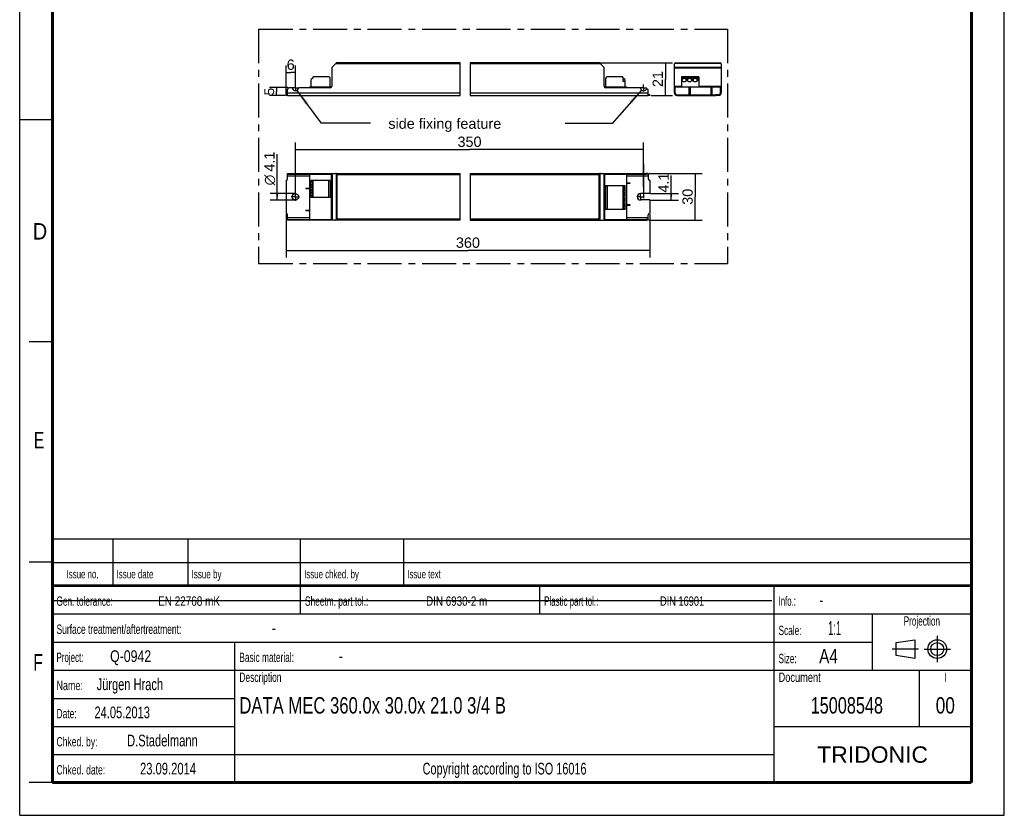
# Model space of a CAD drawing. Header units: millimetres. Extents: x 0 to 210, y 0 to 297.
# Tile 1 of 2: x 0 to 210, y 0 to 170. Entities that reach past the tile are written whole.
import ezdxf
from ezdxf.enums import TextEntityAlignment as Align

# ---------------------------------------------------------------- set-up
doc = ezdxf.new("R2010")
doc.units = ezdxf.units.MM
doc.header["$LTSCALE"] = 19.36
doc.linetypes.add('CENTER', pattern=[0.6, 0.375, -0.075, 0.075, -0.075])
doc.layers.get('0').update_dxf_attribs({"linetype": 'CONTINUOUS'})
for name, color, linetype in [('DEFAULT_1', 7, 'CENTER'), ('Z_AXIS', 7, 'CONTINUOUS'), ('Z_DIM_2D', 7, 'CONTINUOUS'), ('Z_NOTICE', 7, 'CONTINUOUS')]:
    doc.layers.add(name, color=color, linetype=linetype)
doc.styles.get("Standard").update_dxf_attribs({"font": 'txt', "width": 0.7})
doc.styles.add('TEXTSTYLE_2', font='txt', dxfattribs={"width": 0.75})
doc.styles.add('TEXTSTYLE_3', font='helveticaneueltw1g-ltcn.otf')
doc.styles.add('TEXTSTYLE_4', font='gdt', dxfattribs={"width": 0.7})
doc.styles.add('TEXTSTYLE_5', font='arial.ttf')
doc.dimstyles.new('DIMSTYLE_1', dxfattribs={"dimtxt": 2.2, "dimasz": 3.5, "dimexe": 1.5, "dimexo": 0, "dimgap": 0.55, "dimtad": 1, "dimdec": 1, "dimlfac": 3, "dimdsep": 46, "dimtxsty": 'TEXTSTYLE_3', "dimblk": '_FILLED', "dimblk1": '_FILLED', "dimblk2": '_FILLED', "dimcen": 0.09, "dimclrt": 5, "dimadec": 0, "dimazin": 0, "dimtp": 0.1, "dimtm": 0.1, "dimtfac": 1, "dimtdec": 1, "dimtofl": 0, "dimtmove": 0, "dimatfit": 3, "dimldrblk": '_FILLED', "dimfxl": 1, "dimtolj": 1, "dimarcsym": 0})
doc.dimstyles.new('DIMSTYLE_2', dxfattribs={"dimtxt": 2.2, "dimasz": 3.5, "dimexe": 1.5, "dimexo": 0, "dimgap": 0.55, "dimtad": 1, "dimdec": 1, "dimlfac": 3, "dimdsep": 46, "dimtxsty": 'TEXTSTYLE_3', "dimblk": '_FILLED', "dimblk1": '_FILLED', "dimblk2": '_FILLED', "dimcen": 0.09, "dimclrt": 5, "dimadec": 0, "dimazin": 0, "dimtp": 0.2, "dimtm": 0.2, "dimtfac": 1, "dimtdec": 1, "dimtofl": 0, "dimtmove": 0, "dimatfit": 3, "dimldrblk": '_FILLED', "dimfxl": 1, "dimtolj": 1, "dimarcsym": 0})
doc.dimstyles.new('DIMSTYLE_3', dxfattribs={"dimtxt": 2.2, "dimasz": 3.5, "dimexe": 1.5, "dimexo": 0, "dimgap": 0.55, "dimtad": 1, "dimdec": 1, "dimlfac": 3, "dimdsep": 46, "dimtxsty": 'TEXTSTYLE_3', "dimblk": '_FILLED', "dimblk1": '_FILLED', "dimblk2": '_FILLED', "dimcen": 0.09, "dimclrt": 5, "dimadec": 0, "dimazin": 0, "dimtp": 0.5, "dimtm": 0.5, "dimtfac": 1, "dimtdec": 1, "dimtofl": 0, "dimtmove": 0, "dimatfit": 3, "dimldrblk": '_FILLED', "dimfxl": 1, "dimtolj": 1, "dimarcsym": 0})
doc.dimstyles.new('DIMSTYLE_4', dxfattribs={"dimtxt": 2.1, "dimasz": 3.5, "dimexe": 1.5, "dimexo": 0, "dimgap": 0.525, "dimtad": 1, "dimdec": 1, "dimlfac": 3, "dimdsep": 46, "dimtxsty": 'TEXTSTYLE_3', "dimblk": '_FILLED', "dimblk1": '_FILLED', "dimblk2": '_FILLED', "dimcen": 0.09, "dimclrt": 5, "dimadec": 0, "dimazin": 0, "dimtp": 0.1, "dimtm": 0.1, "dimtfac": 1, "dimtdec": 1, "dimtofl": 0, "dimtmove": 0, "dimatfit": 3, "dimldrblk": '_FILLED', "dimfxl": 1, "dimtolj": 1, "dimarcsym": 0})
doc.dimstyles.get("Standard").update_dxf_attribs({"dimtxt": 3.5, "dimasz": 3.5, "dimexe": 1.5, "dimexo": 0, "dimtad": 1, "dimdec": 3, "dimdsep": 46, "dimtxsty": 'STANDARD', "dimblk": '_FILLED', "dimblk1": '_FILLED', "dimblk2": '_FILLED', "dimcen": 0.09, "dimclrt": 5, "dimadec": 0, "dimazin": 0, "dimtol": 1, "dimtp": 0.001, "dimtm": 0.001, "dimtfac": 1, "dimtdec": 3, "dimtofl": 0, "dimtmove": 0, "dimatfit": 3, "dimldrblk": '_FILLED', "dimfxl": 1, "dimtolj": 1, "dimarcsym": 0})

# ---------------------------------------------------------------- blocks, each defined once
blk = doc.blocks.new('SYMBOL_2_BL0', base_point=(192.31, 35.47))
at = {"color": 2, "linetype": 'CONTINUOUS'}
for p, q in [((186.91, 36.87), (190.91, 37.47)), ((186.91, 34.07), (186.91, 36.87)), ((190.91, 37.47), (190.91, 33.47)), ((190.91, 33.47), (186.91, 34.07))]:
    blk.add_line(p, q, dxfattribs=at)
for radius in [2, 1.4]:
    blk.add_circle((195.71, 35.47), radius, dxfattribs=at)
at = {"layer": 'DEFAULT_1', "color": 2, "linetype": 'CENTER'}
for p, q in [((195.71, 38.27), (195.71, 32.67)), ((191.71, 35.47), (186.11, 35.47)), ((192.91, 35.47), (198.5, 35.47))]:
    blk.add_line(p, q, dxfattribs=at)
blk = doc.blocks.new('*D0')
at = {"layer": 'Z_DIM_2D', "color": 2, "linetype": 'CONTINUOUS'}
for p, q in [((138.98, 131.98), (138.98, 136.55)), ((134.57, 132.66), (140.48, 132.66)), ((138.98, 132.66), (138.98, 131.98)), ((134.54, 131.29), (140.48, 131.29)), ((138.98, 131.29), (138.98, 131.98))]:
    blk.add_line(p, q, dxfattribs=at)
at = {"layer": 'Z_DIM_2D', "color": 5, "linetype": 'CONTINUOUS', "style": 'TEXTSTYLE_3'}
blk.add_text('4.1', height=2.2, rotation=90, dxfattribs=at).set_placement((138.43, 132.85))
blk = doc.blocks.new('_FILLED')
at = {"color": 0, "linetype": 'BYBLOCK'}
blk.add_solid([(0, 0), (-1, 0.125), (-1, -0.125)], dxfattribs=at)
blk = doc.blocks.new('_NONE')
blk = doc.blocks.new('*D1')
at = {"layer": 'Z_DIM_2D', "color": 2, "linetype": 'CONTINUOUS'}
for p, q in [((54.92, 131.98), (54.92, 141.04)), ((58.8, 132.66), (53.42, 132.66)), ((54.92, 132.66), (54.92, 131.98)), ((58.8, 131.29), (53.42, 131.29)), ((54.92, 131.29), (54.92, 131.98))]:
    blk.add_line(p, q, dxfattribs=at)
at = {"layer": 'Z_DIM_2D', "color": 5, "linetype": 'CONTINUOUS'}
for s, style, p in [('4.1', 'TEXTSTYLE_3', (54.37, 137.34)), ('n', 'TEXTSTYLE_4', (54.37, 134.41))]:
    blk.add_text(s, height=2.2, rotation=90, dxfattribs=dict(at, style=style)).set_placement(p)
blk = doc.blocks.new('*D2')
at = {"layer": 'Z_DIM_2D', "color": 2, "linetype": 'CONTINUOUS'}
for p, q in [((123.79, 160.59), (139.24, 160.59)), ((137.74, 160.59), (137.74, 157.09)), ((137.74, 153.59), (137.74, 157.09)), ((134.7, 153.59), (139.24, 153.59))]:
    blk.add_line(p, q, dxfattribs=at)
at = {"layer": 'Z_DIM_2D', "color": 5, "linetype": 'CONTINUOUS', "style": 'TEXTSTYLE_3'}
blk.add_text('21', height=2.2, rotation=90, dxfattribs=at).set_placement((137.19, 157.09), align=Align.CENTER)
blk = doc.blocks.new('*D3')
at = {"layer": 'Z_DIM_2D', "color": 2, "linetype": 'CONTINUOUS'}
for p, q in [((56.8, 153.86), (56.8, 160.01)), ((58.8, 155.9), (58.8, 160.01)), ((56.8, 158.51), (57.8, 158.51)), ((58.8, 158.51), (57.8, 158.51))]:
    blk.add_line(p, q, dxfattribs=at)
at = {"layer": 'Z_DIM_2D', "color": 5, "linetype": 'CONTINUOUS', "style": 'TEXTSTYLE_3'}
blk.add_text('6', height=2.2, dxfattribs=at).set_placement((57.8, 159.06), align=Align.CENTER)
blk = doc.blocks.new('*D4')
at = {"layer": 'Z_DIM_2D', "color": 2, "linetype": 'CONTINUOUS'}
for p, q in [((56.8, 128.25), (56.8, 119.04)), ((134.41, 128.25), (134.41, 119.04)), ((56.8, 120.54), (95.6, 120.54)), ((134.41, 120.54), (95.6, 120.54))]:
    blk.add_line(p, q, dxfattribs=at)
at = {"layer": 'Z_DIM_2D', "color": 5, "linetype": 'CONTINUOUS', "style": 'TEXTSTYLE_3'}
blk.add_text('360', height=2.2, dxfattribs=at).set_placement((95.6, 121.09), align=Align.CENTER)
blk = doc.blocks.new('*D5')
at = {"layer": 'Z_DIM_2D', "color": 2, "linetype": 'CONTINUOUS'}
for p, q in [((134.24, 136.98), (145.59, 136.98)), ((144.09, 136.98), (144.09, 131.98)), ((144.09, 126.98), (144.09, 131.98)), ((134.23, 126.98), (145.59, 126.98))]:
    blk.add_line(p, q, dxfattribs=at)
at = {"layer": 'Z_DIM_2D', "color": 5, "linetype": 'CONTINUOUS', "style": 'TEXTSTYLE_3'}
blk.add_text('30', height=2.2, rotation=90, dxfattribs=at).set_placement((143.54, 131.98), align=Align.CENTER)
blk = doc.blocks.new('*D6')
at = {"layer": 'Z_DIM_2D', "color": 2, "linetype": 'CONTINUOUS'}
for p, q in [((58.8, 132.86), (58.8, 143.57)), ((133.07, 134.08), (133.07, 143.57)), ((58.8, 142.07), (95.94, 142.07)), ((133.07, 142.07), (95.94, 142.07))]:
    blk.add_line(p, q, dxfattribs=at)
at = {"layer": 'Z_DIM_2D', "color": 5, "linetype": 'CONTINUOUS', "style": 'TEXTSTYLE_3'}
blk.add_text('350', height=2.2, dxfattribs=at).set_placement((95.94, 142.62), align=Align.CENTER)
blk = doc.blocks.new('*D7')
at = {"layer": 'Z_DIM_2D', "color": 2, "linetype": 'CONTINUOUS'}
for p, q in [((57.27, 155.26), (53.28, 155.26)), ((56.67, 153.59), (53.28, 153.59)), ((54.78, 155.26), (54.78, 154.42)), ((54.78, 153.59), (54.78, 154.42))]:
    blk.add_line(p, q, dxfattribs=at)
at = {"layer": 'Z_DIM_2D', "color": 5, "linetype": 'CONTINUOUS', "style": 'TEXTSTYLE_3'}
blk.add_text('5', height=2.1, rotation=90, dxfattribs=at).set_placement((54.26, 154.42), align=Align.CENTER)

msp = doc.modelspace()

# ---------------------------------------------------------------- linework, layer by layer
at = {"color": 2, "linetype": 'CONTINUOUS'}
for p, q in [((0, 0), (0, 297)), ((210, 0), (210, 297)), ((93.95, 153.588), (93.95, 160.588)), ((96.061, 160.588), (96.061, 153.588)), ((0, 148.5), (7, 148.5)), ((93.95, 126.976), (93.95, 136.976)), ((96.061, 136.976), (96.061, 126.976)), ((7, 101), (2, 101)), ((6.914, 48.96), (6.914, 58.96)), ((6.914, 58.96), (202.914, 58.96)), ((19.914, 48.96), (19.914, 58.96)), ((35.914, 48.96), (35.914, 58.96)), ((59.914, 48.96), (59.914, 58.96)), ((81.914, 48.96), (81.914, 58.96)), ((202.914, 48.96), (202.914, 58.96)), ((7, 54), (2, 54)), ((6.914, 53.96), (202.914, 53.96)), ((6.914, 6.96), (6.914, 48.96)), ((6.914, 48.96), (202.914, 48.96)), ((6.914, 48.96), (202.914, 48.96)), ((59.914, 42.96), (59.914, 48.96)), ((110.914, 42.96), (110.914, 48.96)), ((160.914, 6.96), (160.914, 48.96)), ((202.914, 6.96), (202.914, 48.96)), ((6.914, 42.96), (202.914, 42.96)), ((181.914, 30.96), (181.914, 42.96)), ((6.914, 36.96), (181.914, 36.96)), ((45.914, 6.96), (45.914, 36.96)), ((6.914, 30.96), (202.914, 30.96)), ((191.914, 18.96), (191.914, 30.96)), ((6.914, 24.96), (45.914, 24.96)), ((6.914, 18.96), (45.914, 18.96)), ((160.914, 18.96), (202.914, 18.96)), ((6.914, 12.96), (160.914, 12.96)), ((7, 7), (2, 7)), ((6.914, 6.96), (202.914, 6.96)), ((0, 0), (210, 0))]:
    msp.add_line(p, q, dxfattribs=at)
at = {"color": 7, "linetype": 'CONTINUOUS'}
for p, q in [((66.636, 159.657), (67.499, 160.52)), ((93.95, 160.588), (67.664, 160.588)), ((123.544, 160.588), (96.061, 160.588)), ((123.709, 160.52), (124.572, 159.657)), ((139.634, 154.122), (139.634, 160.355)), ((139.868, 160.588), (149.401, 160.588)), ((149.634, 160.355), (149.634, 154.122)), ((66.567, 159.492), (66.567, 155.588)), ((124.641, 155.588), (124.641, 159.492)), ((61.801, 155.405), (61.801, 155.255)), ((61.801, 155.405), (66.512, 155.405)), ((124.696, 155.405), (129.407, 155.405)), ((129.407, 155.405), (129.407, 155.255)), ((139.801, 154.122), (139.801, 155.405)), ((139.801, 155.405), (149.468, 155.405)), ((149.468, 154.122), (149.468, 155.405)), ((57.134, 153.588), (57.134, 154.922)), ((57.134, 153.588), (93.95, 153.588)), ((57.984, 155.255), (57.467, 155.255)), ((66.234, 155.255), (59.617, 155.255)), ((96.061, 153.588), (134.074, 153.588)), ((132.257, 155.255), (124.974, 155.255)), ((134.074, 153.588), (134.074, 154.678)), ((139.634, 155.255), (139.801, 155.255)), ((140.168, 153.755), (140.801, 153.755)), ((140.168, 153.588), (140.801, 153.588)), ((142.801, 155.255), (142.968, 155.255)), ((142.801, 153.755), (142.801, 155.255)), ((142.968, 155.255), (142.968, 153.755)), ((147.468, 155.255), (147.634, 155.255)), ((147.468, 153.755), (147.468, 155.255)), ((147.634, 155.255), (147.634, 153.755)), ((149.101, 153.755), (148.468, 153.755)), ((149.101, 153.588), (148.468, 153.588)), ((149.468, 155.255), (149.634, 155.255)), ((57.134, 135.809), (57.134, 136.976)), ((57.134, 136.976), (93.95, 136.976)), ((57.134, 136.809), (66.512, 136.809)), ((61.801, 136.809), (61.801, 127.143)), ((66.512, 127.143), (66.512, 136.809)), ((66.567, 136.976), (66.567, 126.976)), ((96.061, 136.976), (133.597, 136.976)), ((124.641, 136.976), (124.641, 126.976)), ((124.696, 136.809), (133.597, 136.809)), ((124.696, 136.809), (124.696, 127.143)), ((129.407, 136.809), (129.407, 127.143)), ((134.074, 136.809), (134.074, 135.809)), ((129.407, 134.976), (130.157, 134.976)), ((130.157, 134.809), (129.407, 134.809)), ((130.157, 134.976), (130.157, 134.809)), ((61.051, 133.809), (61.051, 133.643)), ((61.051, 133.809), (61.801, 133.809)), ((61.801, 133.643), (61.051, 133.643)), ((129.407, 130.309), (130.157, 130.309)), ((130.157, 130.309), (130.157, 130.143)), ((57.134, 126.976), (57.134, 128.143)), ((61.051, 129.143), (61.051, 128.976)), ((61.051, 129.143), (61.801, 129.143)), ((61.801, 128.976), (61.051, 128.976)), ((130.157, 130.143), (129.407, 130.143)), ((134.074, 127.143), (134.074, 128.143)), ((57.134, 127.143), (66.512, 127.143)), ((93.95, 126.976), (57.134, 126.976)), ((96.061, 126.976), (133.597, 126.976)), ((124.696, 127.143), (133.597, 127.143)), ((7.1, 45.829), (160.431, 45.819))]:
    msp.add_line(p, q, dxfattribs=at)
at = {"color": 9, "linetype": 'CONTINUOUS'}
for p, q in [((93.95, 160.355), (67.334, 160.355)), ((123.874, 160.355), (96.061, 160.355)), ((139.634, 159.657), (149.634, 159.657)), ((139.703, 160.52), (149.566, 160.52)), ((139.634, 159.492), (149.634, 159.492)), ((139.634, 155.588), (141.151, 155.588)), ((144.818, 155.588), (149.634, 155.588)), ((57.134, 154.122), (93.95, 154.122)), ((96.061, 154.122), (134.074, 154.122)), ((139.634, 154.922), (139.801, 154.922)), ((149.468, 154.922), (149.634, 154.922)), ((57.467, 136.976), (57.467, 136.809)), ((57.984, 136.809), (57.984, 136.976)), ((58.147, 136.809), (58.147, 136.976)), ((59.454, 136.976), (59.454, 136.809)), ((59.617, 136.976), (59.617, 136.809)), ((66.234, 136.976), (66.234, 136.809)), ((66.636, 136.976), (66.636, 126.976)), ((67.499, 136.908), (67.499, 127.044)), ((67.664, 136.743), (67.664, 127.209)), ((67.664, 136.743), (93.95, 136.743)), ((96.061, 136.743), (123.544, 136.743)), ((123.544, 136.743), (123.544, 127.209)), ((123.709, 136.908), (123.709, 127.044)), ((124.572, 136.976), (124.572, 126.976)), ((124.974, 136.809), (124.974, 136.976)), ((132.257, 136.809), (132.257, 136.976)), ((132.421, 136.809), (132.421, 136.976)), ((57.134, 136.443), (61.801, 136.443)), ((129.407, 136.443), (134.074, 136.443)), ((61.801, 127.509), (57.134, 127.509)), ((57.467, 127.143), (57.467, 126.976)), ((57.984, 126.976), (57.984, 127.143)), ((58.147, 126.976), (58.147, 127.143)), ((59.454, 127.143), (59.454, 126.976)), ((59.617, 127.143), (59.617, 126.976)), ((66.234, 127.143), (66.234, 126.976)), ((93.95, 127.209), (67.664, 127.209)), ((123.544, 127.209), (96.061, 127.209)), ((124.974, 126.976), (124.974, 127.143)), ((134.074, 127.509), (129.407, 127.509)), ((132.257, 126.976), (132.257, 127.143)), ((132.421, 126.976), (132.421, 127.143))]:
    msp.add_line(p, q, dxfattribs=at)
at = {"color": 7, "linetype": 'CONTINUOUS'}
for points, const_width in [([(7, 7), (7, 290)], 0.7), ([(203, 7), (203, 290)], 0.7), ([(7, 49), (203, 49)], 0.5), ([(7, 7), (203, 7)], 0.7)]:
    msp.add_lwpolyline(points, dxfattribs=dict(at, const_width=const_width))
for points in [[(67.499, 136.908), (67.478, 136.927), (67.454, 136.943), (67.427, 136.957), (67.398, 136.967), (67.367, 136.973), (67.334, 136.976)], [(67.55, 136.856), (67.524, 136.883), (67.499, 136.908)], [(67.664, 136.743), (67.635, 136.772), (67.606, 136.801), (67.55, 136.856)], [(123.658, 136.856), (123.602, 136.801), (123.573, 136.772), (123.544, 136.743)], [(123.709, 136.908), (123.684, 136.883), (123.658, 136.856)], [(123.874, 136.976), (123.841, 136.973), (123.81, 136.967), (123.781, 136.957), (123.754, 136.943), (123.73, 136.927), (123.709, 136.908)], [(67.334, 126.976), (67.367, 126.979), (67.398, 126.985), (67.427, 126.996), (67.454, 127.009), (67.478, 127.025), (67.499, 127.044)], [(67.55, 127.096), (67.524, 127.069), (67.499, 127.044)], [(67.664, 127.209), (67.635, 127.18), (67.606, 127.152), (67.55, 127.096)], [(123.544, 127.209), (123.573, 127.18), (123.602, 127.152), (123.658, 127.096)], [(123.658, 127.096), (123.684, 127.069), (123.709, 127.044)], [(123.709, 127.044), (123.73, 127.025), (123.754, 127.009), (123.781, 126.996), (123.81, 126.985), (123.841, 126.979), (123.874, 126.976)]]:
    msp.add_lwpolyline(points, dxfattribs=at)
for centre, radius, start, end in [((66.801, 159.492), 0.233, 135, 180), ((67.664, 160.355), 0.233, 90, 135), ((123.544, 160.355), 0.233, 45, 90), ((124.407, 159.492), 0.233, 0, 45), ((139.868, 160.355), 0.233, 90, 180), ((149.401, 160.355), 0.233, 0, 90), ((66.234, 155.588), 0.333, 270, 360), ((124.974, 155.588), 0.333, 180, 270), ((57.467, 154.922), 0.333, 90, 180), ((57.984, 155.088), 0.167, 11.53696, 90), ((58.801, 155.255), 0.667, 191.53696, 348.46304), ((59.617, 155.088), 0.167, 90, 168.46304), ((132.257, 155.088), 0.167, 11.53696, 90), ((133.074, 155.255), 0.667, 191.53696, 321.61591), ((140.168, 154.122), 0.533, 180, 270), ((140.168, 154.122), 0.367, 180, 270), ((149.101, 154.122), 0.533, 270, 360), ((149.101, 154.122), 0.367, 270, 360)]:
    msp.add_arc(centre, radius, start, end, dxfattribs=at)
at = {"layer": 'DEFAULT_1', "color": 5, "linetype": 'CENTER'}
for p, q in [((50.967, 167.757), (50.967, 117.744)), ((50.967, 167.757), (150.982, 167.757)), ((150.982, 167.757), (150.982, 117.744)), ((50.967, 117.744), (150.982, 117.744))]:
    msp.add_line(p, q, dxfattribs=at)
at = {"layer": 'Z_AXIS', "color": 7, "linetype": 'CONTINUOUS'}
for p, q in [((65.901, 157.538), (62.601, 157.538)), ((128.607, 157.538), (125.307, 157.538)), ((141.151, 157.538), (141.151, 155.405)), ((144.818, 157.538), (141.151, 157.538)), ((144.818, 157.538), (144.818, 155.405)), ((62.067, 156.734), (62.067, 155.405)), ((62.505, 157.309), (62.165, 156.97)), ((62.534, 157.472), (62.534, 157.38)), ((66.234, 155.405), (66.234, 157.205)), ((124.974, 157.205), (124.974, 155.405)), ((128.641, 157.13), (128.882, 157.13)), ((128.641, 157.13), (128.641, 156.614)), ((128.641, 156.614), (129.141, 156.614)), ((128.674, 157.38), (128.674, 157.472)), ((129.043, 156.969), (128.703, 157.309)), ((129.141, 155.405), (129.141, 156.734)), ((56.801, 153.588), (56.801, 153.755)), ((57.134, 153.755), (56.801, 153.755)), ((57.134, 153.588), (56.801, 153.588)), ((134.407, 153.755), (134.074, 153.755)), ((134.407, 153.588), (134.074, 153.588)), ((134.407, 153.755), (134.407, 153.588)), ((140.801, 153.755), (148.468, 153.755)), ((140.801, 153.588), (148.468, 153.588)), ((141.134, 153.588), (141.134, 153.755)), ((143.951, 153.588), (143.951, 153.755)), ((145.318, 153.588), (145.318, 153.755)), ((148.134, 153.588), (148.134, 153.755)), ((134.074, 136.976), (133.597, 136.976)), ((133.597, 136.809), (133.597, 136.976)), ((134.074, 136.809), (133.597, 136.809)), ((134.074, 136.976), (134.074, 136.809)), ((56.801, 135.476), (56.801, 132.659)), ((62.067, 131.793), (62.067, 135.459)), ((66.234, 135.459), (62.067, 135.459)), ((62.534, 131.793), (62.534, 135.459)), ((66.234, 135.459), (66.234, 131.793)), ((134.407, 135.476), (134.407, 132.659)), ((56.801, 132.659), (56.834, 132.659)), ((56.901, 131.359), (56.901, 132.593)), ((129.141, 134.309), (124.974, 134.309)), ((124.974, 134.309), (124.974, 129.343)), ((128.674, 134.309), (128.674, 129.343)), ((129.141, 129.343), (129.141, 134.309)), ((134.407, 132.659), (132.407, 132.659)), ((56.801, 131.293), (56.801, 128.476)), ((56.801, 131.293), (56.834, 131.293)), ((66.234, 131.793), (62.067, 131.793)), ((134.407, 131.293), (132.407, 131.293)), ((134.407, 131.293), (134.407, 128.476)), ((124.974, 129.343), (129.141, 129.343)), ((134.074, 127.143), (133.597, 127.143)), ((133.597, 126.976), (133.597, 127.143)), ((134.074, 126.976), (133.597, 126.976)), ((134.074, 127.143), (134.074, 126.976))]:
    msp.add_line(p, q, dxfattribs=at)
at = {"layer": 'Z_AXIS', "color": 9, "linetype": 'CENTER'}
for p, q in [((58.801, 155.255), (58.801, 155.926)), ((133.074, 155.255), (133.074, 155.957)), ((58.801, 155.255), (58.13, 155.255)), ((58.801, 155.255), (58.801, 154.584)), ((58.801, 155.255), (59.471, 155.255)), ((133.074, 155.255), (132.372, 155.255)), ((133.074, 155.255), (133.776, 155.255)), ((133.074, 155.255), (133.074, 154.553)), ((133.074, 138.976), (133.074, 130.763)), ((58.801, 131.976), (58.801, 132.859)), ((132.407, 131.976), (132.407, 132.759)), ((58.801, 131.976), (57.918, 131.976)), ((58.801, 131.976), (58.801, 131.093)), ((58.801, 131.976), (59.683, 131.976)), ((132.407, 131.976), (131.624, 131.976)), ((132.407, 131.976), (133.19, 131.976)), ((132.407, 131.976), (132.407, 131.193))]:
    msp.add_line(p, q, dxfattribs=at)
at = {"layer": 'Z_AXIS', "color": 9, "linetype": 'CONTINUOUS'}
for p, q in [((144.818, 157.472), (141.151, 157.472)), ((144.818, 157.38), (141.151, 157.38)), ((144.818, 157.309), (141.151, 157.309)), ((141.33, 156.97), (141.151, 156.97)), ((141.342, 156.734), (141.151, 156.734)), ((142.509, 156.734), (142.093, 156.734)), ((142.496, 156.97), (142.105, 156.97)), ((143.675, 156.734), (143.26, 156.734)), ((143.663, 156.97), (143.272, 156.97)), ((144.818, 156.734), (144.426, 156.734)), ((144.818, 156.97), (144.439, 156.97)), ((140.801, 153.755), (140.801, 153.588)), ((144.018, 153.755), (144.018, 153.588)), ((145.251, 153.755), (145.251, 153.588)), ((148.468, 153.755), (148.468, 153.588)), ((62.165, 135.281), (62.165, 135.459)), ((62.165, 134.114), (62.165, 134.505)), ((62.505, 131.793), (62.505, 135.459)), ((62.601, 131.793), (62.601, 135.459)), ((65.901, 131.793), (65.901, 135.459)), ((62.165, 132.947), (62.165, 133.338)), ((125.307, 134.309), (125.307, 129.343)), ((128.607, 134.309), (128.607, 129.343)), ((128.703, 134.309), (128.703, 129.343)), ((129.043, 134.309), (129.043, 134.097)), ((129.043, 133.355), (129.043, 132.93)), ((62.165, 131.793), (62.165, 132.172)), ((129.043, 132.189), (129.043, 131.763)), ((129.043, 131.022), (129.043, 130.597)), ((129.043, 129.855), (129.043, 129.43))]:
    msp.add_line(p, q, dxfattribs=at)
at = {"layer": 'Z_AXIS', "color": 7, "linetype": 'CONTINUOUS'}
for points in [[(62.067, 135.268), (62.068, 135.276), (62.071, 135.282), (62.075, 135.287), (62.081, 135.29), (62.088, 135.292), (62.097, 135.293)], [(62.097, 134.493), (62.088, 134.493), (62.08, 134.495), (62.075, 134.499), (62.071, 134.503), (62.068, 134.51), (62.067, 134.517)], [(62.097, 135.293), (62.11, 135.292), (62.126, 135.289)], [(62.126, 134.496), (62.115, 134.494), (62.106, 134.493), (62.097, 134.493)], [(62.126, 135.289), (62.144, 135.286), (62.165, 135.281)], [(62.165, 134.505), (62.151, 134.501), (62.138, 134.498), (62.126, 134.496)], [(62.165, 134.505), (62.209, 134.519), (62.249, 134.537), (62.286, 134.558), (62.319, 134.582), (62.349, 134.609), (62.375, 134.638), (62.398, 134.668), (62.417, 134.699), (62.433, 134.731), (62.445, 134.763), (62.455, 134.795), (62.462, 134.828), (62.466, 134.86), (62.467, 134.892), (62.466, 134.924), (62.462, 134.957), (62.455, 134.989), (62.446, 135.021), (62.433, 135.053), (62.418, 135.085), (62.398, 135.117), (62.376, 135.147), (62.35, 135.176), (62.32, 135.203), (62.286, 135.227), (62.25, 135.249), (62.209, 135.266), (62.165, 135.281)], [(62.067, 134.102), (62.068, 134.109), (62.071, 134.115), (62.075, 134.12), (62.081, 134.124), (62.088, 134.125), (62.097, 134.126)], [(62.097, 133.326), (62.088, 133.327), (62.08, 133.329), (62.075, 133.332), (62.071, 133.337), (62.068, 133.343), (62.067, 133.351)], [(62.067, 132.935), (62.068, 132.943), (62.071, 132.949), (62.075, 132.954), (62.081, 132.957), (62.088, 132.959), (62.097, 132.959)], [(62.097, 134.126), (62.11, 134.125), (62.126, 134.123)], [(62.126, 133.329), (62.115, 133.328), (62.106, 133.326), (62.097, 133.326)], [(62.097, 132.959), (62.11, 132.958), (62.126, 132.956)], [(62.126, 134.123), (62.144, 134.119), (62.165, 134.114)], [(62.165, 133.338), (62.151, 133.335), (62.138, 133.332), (62.126, 133.329)], [(62.126, 132.956), (62.144, 132.952), (62.165, 132.947)], [(62.165, 133.338), (62.209, 133.352), (62.249, 133.37), (62.286, 133.391), (62.319, 133.416), (62.349, 133.442), (62.375, 133.471), (62.398, 133.501), (62.417, 133.532), (62.433, 133.564), (62.445, 133.596), (62.455, 133.629), (62.462, 133.661), (62.466, 133.693), (62.467, 133.725), (62.466, 133.758), (62.462, 133.79), (62.455, 133.822), (62.446, 133.854), (62.433, 133.887), (62.418, 133.919), (62.398, 133.95), (62.376, 133.98), (62.35, 134.009), (62.32, 134.036), (62.286, 134.061), (62.25, 134.082), (62.209, 134.1), (62.165, 134.114)], [(62.165, 132.172), (62.209, 132.186), (62.249, 132.203), (62.286, 132.225), (62.319, 132.249), (62.349, 132.276), (62.375, 132.304), (62.398, 132.334), (62.417, 132.366), (62.433, 132.398), (62.445, 132.43), (62.455, 132.462), (62.462, 132.494), (62.466, 132.527), (62.467, 132.559), (62.466, 132.591), (62.462, 132.623), (62.455, 132.655), (62.446, 132.688), (62.433, 132.72), (62.418, 132.752), (62.398, 132.783), (62.376, 132.814), (62.35, 132.843), (62.32, 132.869), (62.286, 132.894), (62.25, 132.915), (62.209, 132.933), (62.165, 132.947)], [(129.043, 134.097), (129.002, 134.083), (128.964, 134.066), (128.929, 134.046), (128.897, 134.022), (128.869, 133.997), (128.844, 133.969), (128.823, 133.94), (128.805, 133.911), (128.79, 133.88), (128.778, 133.849), (128.769, 133.819), (128.762, 133.788), (128.758, 133.757), (128.757, 133.726)], [(128.757, 133.726), (128.758, 133.695), (128.762, 133.665), (128.768, 133.634), (128.777, 133.603), (128.789, 133.573), (128.804, 133.542), (128.822, 133.512), (128.844, 133.483), (128.869, 133.456), (128.897, 133.43), (128.928, 133.407), (128.963, 133.386), (129.001, 133.369), (129.043, 133.355)], [(129.043, 132.93), (129.002, 132.916), (128.964, 132.899), (128.929, 132.879), (128.897, 132.856), (128.869, 132.83), (128.844, 132.803), (128.823, 132.774), (128.805, 132.744), (128.79, 132.713), (128.778, 132.683), (128.769, 132.652), (128.762, 132.621), (128.758, 132.59), (128.757, 132.559)], [(128.757, 132.559), (128.758, 132.529), (128.762, 132.498), (128.768, 132.467), (128.777, 132.437), (128.789, 132.406), (128.804, 132.376), (128.822, 132.346), (128.844, 132.317), (128.869, 132.289), (128.897, 132.264), (128.928, 132.24), (128.963, 132.22), (129.001, 132.203), (129.043, 132.189)], [(129.111, 134.109), (129.106, 134.109), (129.094, 134.108), (129.079, 134.105), (129.062, 134.102), (129.043, 134.097)], [(129.043, 133.355), (129.057, 133.352), (129.071, 133.348), (129.083, 133.346), (129.094, 133.344), (129.105, 133.343), (129.111, 133.343)], [(129.111, 132.943), (129.106, 132.943), (129.094, 132.941), (129.079, 132.939), (129.062, 132.935), (129.043, 132.93)], [(129.141, 134.084), (129.14, 134.092), (129.137, 134.099), (129.132, 134.104), (129.125, 134.108), (129.116, 134.109), (129.111, 134.109)], [(129.111, 133.343), (129.114, 133.343), (129.122, 133.344), (129.128, 133.346), (129.134, 133.349), (129.137, 133.354), (129.14, 133.36), (129.141, 133.368)], [(129.141, 132.917), (129.14, 132.926), (129.137, 132.933), (129.132, 132.938), (129.125, 132.941), (129.116, 132.943), (129.111, 132.943)], [(62.097, 132.159), (62.088, 132.16), (62.08, 132.162), (62.075, 132.165), (62.071, 132.17), (62.068, 132.176), (62.067, 132.184)], [(62.126, 132.163), (62.115, 132.161), (62.106, 132.16), (62.097, 132.159)], [(62.165, 132.172), (62.151, 132.168), (62.138, 132.165), (62.126, 132.163)], [(129.043, 131.763), (129.002, 131.75), (128.964, 131.733), (128.929, 131.712), (128.897, 131.689), (128.869, 131.663), (128.844, 131.636), (128.823, 131.607), (128.805, 131.577), (128.79, 131.547), (128.778, 131.516), (128.769, 131.485), (128.762, 131.454), (128.758, 131.423), (128.757, 131.393)], [(128.757, 131.393), (128.758, 131.362), (128.762, 131.331), (128.768, 131.301), (128.777, 131.27), (128.789, 131.239), (128.804, 131.209), (128.822, 131.179), (128.844, 131.15), (128.869, 131.123), (128.897, 131.097), (128.928, 131.074), (128.963, 131.053), (129.001, 131.036), (129.043, 131.022)], [(129.043, 130.597), (129.002, 130.583), (128.964, 130.566), (128.929, 130.546), (128.897, 130.522), (128.869, 130.497), (128.844, 130.469), (128.823, 130.44), (128.805, 130.411), (128.79, 130.38), (128.778, 130.349), (128.769, 130.319), (128.762, 130.288), (128.758, 130.257), (128.757, 130.226)], [(128.757, 130.226), (128.758, 130.195), (128.762, 130.165), (128.768, 130.134), (128.777, 130.103), (128.789, 130.073), (128.804, 130.042), (128.822, 130.012), (128.844, 129.983), (128.869, 129.956), (128.897, 129.93), (128.928, 129.907), (128.963, 129.886), (129.001, 129.869), (129.043, 129.855)], [(129.043, 132.189), (129.057, 132.185), (129.071, 132.182), (129.083, 132.179), (129.094, 132.177), (129.105, 132.176), (129.111, 132.176)], [(129.043, 131.763), (129.062, 131.768), (129.079, 131.772), (129.094, 131.775), (129.106, 131.776), (129.111, 131.776)], [(129.111, 131.009), (129.105, 131.01), (129.094, 131.011), (129.083, 131.013), (129.071, 131.015), (129.057, 131.018), (129.043, 131.022)], [(129.043, 130.597), (129.062, 130.602), (129.079, 130.605), (129.094, 130.608), (129.106, 130.609), (129.111, 130.609)], [(129.111, 132.176), (129.114, 132.176), (129.122, 132.177), (129.128, 132.179), (129.134, 132.183), (129.137, 132.187), (129.14, 132.194), (129.141, 132.202)], [(129.111, 131.776), (129.116, 131.776), (129.125, 131.774), (129.132, 131.771), (129.137, 131.766), (129.14, 131.759), (129.141, 131.75)], [(129.141, 131.035), (129.14, 131.027), (129.137, 131.021), (129.134, 131.016), (129.128, 131.012), (129.122, 131.01), (129.114, 131.009), (129.111, 131.009)], [(129.111, 130.609), (129.116, 130.609), (129.125, 130.608), (129.132, 130.604), (129.137, 130.599), (129.14, 130.592), (129.141, 130.584)], [(129.043, 129.43), (129.012, 129.42), (128.982, 129.408), (128.954, 129.394), (128.928, 129.379), (128.904, 129.361), (128.882, 129.343)], [(129.111, 129.843), (129.105, 129.843), (129.094, 129.844), (129.083, 129.846), (129.071, 129.848), (129.057, 129.852), (129.043, 129.855)], [(129.043, 129.43), (129.062, 129.435), (129.079, 129.439), (129.094, 129.441), (129.106, 129.443), (129.111, 129.443)], [(129.141, 129.868), (129.14, 129.86), (129.137, 129.854), (129.134, 129.849), (129.128, 129.846), (129.122, 129.844), (129.114, 129.843), (129.111, 129.843)], [(129.111, 129.443), (129.116, 129.443), (129.125, 129.441), (129.132, 129.438), (129.137, 129.433), (129.14, 129.426), (129.141, 129.417)]]:
    msp.add_lwpolyline(points, dxfattribs=at)
for centre, radius in [((141.718, 156.872), 0.4), ((142.884, 156.872), 0.4), ((144.051, 156.872), 0.4), ((58.801, 131.976), 0.683)]:
    msp.add_circle(centre, radius, dxfattribs=at)
for centre, radius, start, end in [((62.601, 157.472), 0.0667, 90, 180), ((65.901, 157.205), 0.333, 0, 90), ((125.307, 157.205), 0.333, 90, 180), ((128.607, 157.472), 0.0667, 0, 90), ((62.401, 156.734), 0.333, 135, 180), ((62.434, 157.38), 0.1, 315, 360), ((128.774, 157.38), 0.1, 180, 225), ((128.807, 156.734), 0.333, 0, 45), ((133.807, 154.678), 0.267, 0, 142.21684), ((56.801, 135.809), 0.333, 270, 360), ((134.407, 135.809), 0.333, 180, 270), ((56.834, 132.593), 0.0667, 0, 90), ((132.407, 131.976), 0.683, 90, 270), ((56.834, 131.359), 0.0667, 270, 360), ((56.801, 128.143), 0.333, 0, 90), ((134.407, 128.143), 0.333, 90, 180)]:
    msp.add_arc(centre, radius, start, end, dxfattribs=at)

# ---------------------------------------------------------------- block references
at = {"color": 2, "linetype": 'CONTINUOUS'}
msp.add_blockref('SYMBOL_2_BL0', (192.305, 35.47), dxfattribs=at)

# ---------------------------------------------------------------- texts
at = {"color": 5, "linetype": 'CONTINUOUS', "style": 'TEXTSTYLE_2'}
for s, width, p in [('D', 0.904762, (2.807, 122.857)), ('E', 0.714286, (3.002, 78.302)), ('F', 0.714286, (2.922, 30.897))]:
    msp.add_text(s, height=3.5, dxfattribs=dict(at, width=width)).set_placement(p)
at = {"layer": 'Z_NOTICE', "color": 5, "linetype": 'CONTINUOUS', "style": 'TEXTSTYLE_3'}
msp.add_text('side fixing feature                ', height=2.2, dxfattribs=at).set_placement((116.371, 146.485), align=Align.RIGHT)
at = {"layer": 'Z_NOTICE', "color": 5, "linetype": 'CONTINUOUS', "style": 'TEXTSTYLE_2'}
for s, height, width, p in [('Issue date ', 1.8, 0.707792, (20.664, 50.56)), ('Issue by ', 1.8, 0.71164, (36.664, 50.56)), ('Issue chked. by', 1.8, 0.698413, (60.664, 50.56)), ('Issue text ', 1.8, 0.694805, (82.664, 50.56)), ('Gen. tolerance:', 2, 0.657143, (7.851, 44.71)), ('EN 22768 mK', 2, 0.792208, (29.53, 44.71)), ('Sheetm. part tol.:', 2, 0.662698, (60.851, 44.71)), ('DIN 6930-2 m', 2, 0.78373, (86.672, 44.71)), ('Plastic part tol.:', 2, 0.632275, (111.851, 44.71)), ('DIN 16901', 2, 0.73545, (136.577, 44.71)), ('Info.: ', 2, 0.622449, (161.851, 44.71)), ('-', 2.5, 0.714286, (170.565, 44.71)), ('Surface treatment/aftertreatment: ', 2, 0.67577, (7.851, 38.71)), ('Scale:  ', 2, 0.660714, (161.851, 38.46)), ('1:1', 3, 0.5, (172.422, 38.46)), ('-', 2.5, 0.714286, (53.803, 38.71)), ('Project: ', 2, 0.634921, (7.851, 32.71)), ('Q-0942', 2.5, 0.785714, (19.28, 32.71)), ('Basic material: ', 2, 0.66369, (46.851, 32.71)), ('-', 2.5, 0.714286, (68.089, 32.71)), ('Size: ', 2, 0.646825, (161.851, 32.46)), (' A4', 3, 0.809524, (169.613, 32.46)), ('Jürgen Hrach', 2.5, 0.705357, (16.422, 26.71)), ('Description', 2, 0.670996, (46.851, 28.46)), ('Document', 2, 0.738095, (161.851, 28.46)), ('Name: ', 2, 0.714286, (7.851, 26.71)), ('24.05.2013', 2.5, 0.707143, (15.946, 20.71)), ('Date: ', 2, 0.674603, (7.851, 20.71)), ('Chked. by: ', 2, 0.683983, (7.851, 14.71)), ('D.Stadelmann', 2.5, 0.712302, (22.899, 14.71)), ('Chked. date: ', 2, 0.684982, (7.851, 8.71)), ('23.09.2014', 2.5, 0.714286, (25.661, 8.71))]:
    msp.add_text(s, height=height, dxfattribs=dict(at, width=width)).set_placement(p)
for s, height, width, p in [('Issue no.', 1.8, 0.698413, (13.414, 50.56)), ('Projection', 2, 0.652381, (192.414, 40.46)), ('I', 2, 0.642857, (197.414, 28.46)), ('Copyright according to ISO 16016', 2.5, 0.694196, (103.414, 8.71))]:
    msp.add_text(s, height=height, dxfattribs=dict(at, width=width)).set_placement(p, align=Align.CENTER)
at = {"layer": 'Z_NOTICE', "color": 7, "linetype": 'CONTINUOUS', "style": 'TEXTSTYLE_2', "width": 0.758929}
msp.add_text('DATA MEC 360.0x 30.0x 21.0 3/4 B', height=3.5, dxfattribs=at).set_placement((46.851, 21.71))
at = {"layer": 'Z_NOTICE', "color": 7, "linetype": 'CONTINUOUS', "style": 'TEXTSTYLE_2'}
for s, width, p in [('15008548', 0.741071, (176.414, 21.71)), ('00', 0.785714, (197.414, 21.71))]:
    msp.add_text(s, height=3.5, dxfattribs=dict(at, width=width)).set_placement(p, align=Align.CENTER)
at = {"layer": 'Z_NOTICE', "color": 5, "linetype": 'CONTINUOUS', "style": 'TEXTSTYLE_5'}
msp.add_text('TRIDONIC', height=3.5, dxfattribs=at).set_placement((181.914, 11.21), align=Align.CENTER)

# ---------------------------------------------------------------- dimensions: what is measured, and where the dimension line sits
at = {"layer": 'Z_DIM_2D', "color": 2, "linetype": 'CONTINUOUS'}
for base, p1, p2, angle, dimstyle, picture, middle in [((56.801, 158.506), (58.801, 155.905), (56.801, 153.86), 180, 'DIMSTYLE_1', '*D3', (57.801, 158.506)), ((137.739, 153.588), (123.788, 160.588), (134.701, 153.588), 270, 'DIMSTYLE_2', '*D2', (137.739, 157.088)), ((54.782, 155.255), (56.666, 153.588), (57.274, 155.255), 90, 'DIMSTYLE_4', '*D7', (54.782, 154.422)), ((144.095, 136.976), (134.232, 126.976), (134.24, 136.976), 90, 'DIMSTYLE_2', '*D5', (144.095, 131.976)), ((138.985, 132.659), (134.536, 131.293), (134.567, 132.659), 90, 'DIMSTYLE_1', '*D0', (138.985, 134.7))]:
    dim = msp.add_linear_dim(base=base, p1=p1, p2=p2, angle=angle, dimstyle=dimstyle, override={"dimblk1": 'NONE', "dimblk2": 'NONE', "dimsah": 1}, dxfattribs=at)
    dim.commit()
    dim.dimension.update_dxf_attribs({"geometry": picture, "text_midpoint": middle, "dimtype": 160})
for base, p1, p2, picture, middle in [((133.074, 142.071), (58.801, 132.859), (133.074, 134.078), '*D6', (95.937, 142.071)), ((134.407, 120.539), (56.801, 128.251), (134.407, 128.248), '*D4', (95.604, 120.539))]:
    dim = msp.add_linear_dim(base=base, p1=p1, p2=p2, dimstyle='DIMSTYLE_3', override={"dimblk1": 'NONE', "dimblk2": 'NONE', "dimsah": 1}, dxfattribs=at)
    dim.commit()
    dim.dimension.update_dxf_attribs({"geometry": picture, "text_midpoint": middle, "dimtype": 160})
dim = msp.add_linear_dim(base=(54.921, 131.293), p1=(58.801, 132.659), p2=(58.801, 131.293), angle=270, text='%%c<>', dimstyle='DIMSTYLE_1', override={"dimblk1": 'NONE', "dimblk2": 'NONE', "dimsah": 1}, dxfattribs=at)
dim.commit()
dim.dimension.update_dxf_attribs({"geometry": '*D1', "text_midpoint": (54.921, 137.722), "dimtype": 160})

# ---------------------------------------------------------------- leaders
at = {"layer": 'Z_NOTICE', "color": 2, "linetype": 'CONTINUOUS'}
for points in [[(59.144, 154.684), (64.235, 147.738), (74.847, 147.738)], [(132.641, 154.748), (126.34, 147.585), (116.371, 147.585)]]:
    msp.add_leader(points, dimstyle='STANDARD', override={"dimtad": 0}, dxfattribs=at)

doc.saveas('drawing.dxf')
